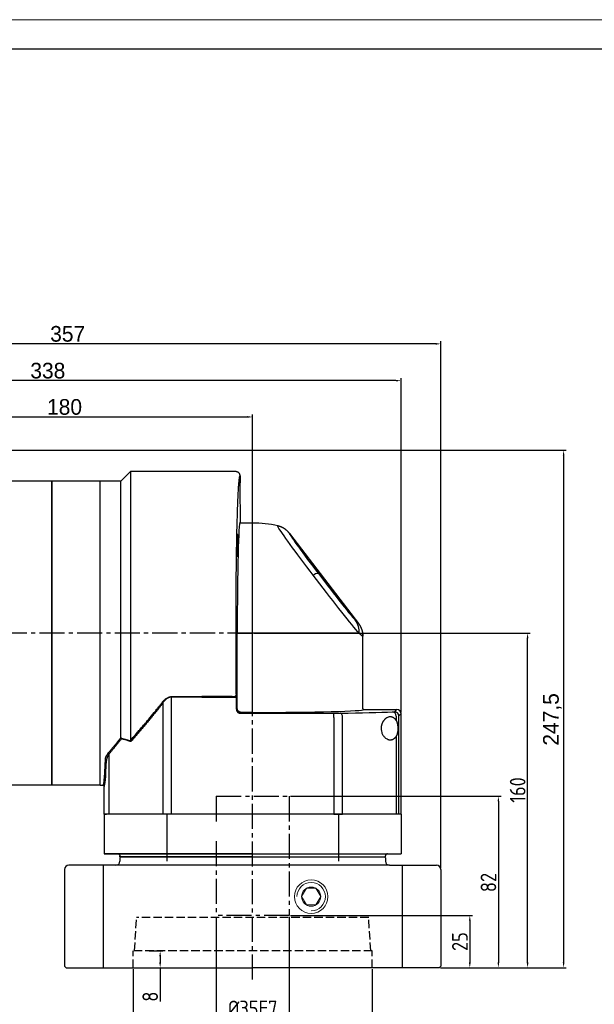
# Model space of a CAD drawing. Header units: millimetres. Extents: x -1 to 1179, y 4 to 838.
# Tile 14 of 15: x 564 to 839, y 368 to 838. Entities that reach past the tile are written whole.
import ezdxf

# ---------------------------------------------------------------- set-up
doc = ezdxf.new("R2010")
doc.units = ezdxf.units.MM
doc.linetypes.add('JIS_02_4.0', pattern=[5.5, 4, -1.5])
doc.linetypes.add('点画线', pattern=[18, 12, -2, 2, -2])
for name, color, linetype in [('6文字层', 3, 'Continuous'), ('7中心线层', 7, '点画线'), ('标注线', 7, 'Continuous')]:
    doc.layers.add(name, color=color, linetype=linetype)
for name, color, linetype, lineweight in [('中心线01', 7, 'JIS_02_4.0', 0), ('图框_外框线', 7, 'Continuous', 18), ('粗实线', 7, 'Continuous', 40), ('细实线', 211, 'Continuous', 18)]:
    doc.layers.add(name, color=color, linetype=linetype, lineweight=lineweight)
doc.styles.add('工程字', font='gbenor.shx', dxfattribs={"bigfont": 'gbcbig.shx'})
doc.dimstyles.new('ISO-25', dxfattribs={"dimtxt": 2.5, "dimasz": 2.5, "dimexe": 1.25, "dimexo": 0.625, "dimtad": 1, "dimtxsty": 'Standard', "dimcen": 2.5, "dimadec": 0, "dimazin": 0, "dimtfac": 1, "dimtmove": 0, "dimatfit": 3, "dimfxl": 1, "dimarcsym": 0})

# ---------------------------------------------------------------- blocks, each defined once
blk = doc.blocks.new('*D82')
at = {"layer": '6文字层', "color": 0, "lineweight": -2}
for p, q in [((495.66, 615.68), (495.66, 649.71)), ((498.16, 648.46), (673.16, 648.46)), ((675.66, 545.68), (675.66, 649.71))]:
    blk.add_line(p, q, dxfattribs=at)
at = {"layer": '6文字层', "color": 0}
for points in [[(498.16, 648.87), (498.16, 648.04), (495.66, 648.46)], [(673.16, 648.04), (673.16, 648.87), (675.66, 648.46)]]:
    blk.add_solid(points, dxfattribs=at)
at = {"layer": 'Defpoints', "color": 0}
for p in [(675.66, 648.46), (495.66, 615.05), (675.66, 545.05)]:
    blk.add_point(p, dxfattribs=at)
at = {"layer": '6文字层', "color": 0, "insert": (585.66, 653.21), "char_height": 7.5, "attachment_point": 5}
blk.add_mtext('180', dxfattribs=at)
blk = doc.blocks.new('*D83')
at = {"layer": '6文字层', "color": 0, "lineweight": -2}
for p, q in [((408.66, 564.48), (408.66, 667.07)), ((744.16, 665.82), (411.16, 665.82)), ((746.66, 507.18), (746.66, 667.07))]:
    blk.add_line(p, q, dxfattribs=at)
at = {"layer": '6文字层', "color": 0}
for points in [[(411.16, 666.24), (411.16, 665.4), (408.66, 665.82)], [(744.16, 665.4), (744.16, 666.24), (746.66, 665.82)]]:
    blk.add_solid(points, dxfattribs=at)
at = {"layer": 'Defpoints', "color": 0}
for p in [(408.66, 665.82), (408.66, 563.85), (746.66, 506.55)]:
    blk.add_point(p, dxfattribs=at)
at = {"layer": '6文字层', "color": 0, "insert": (577.66, 670.57), "char_height": 7.5, "attachment_point": 5}
blk.add_mtext('338', dxfattribs=at)
blk = doc.blocks.new('*D88')
at = {"layer": '6文字层', "color": 0, "lineweight": -2}
for p, q in [((511.48, 632.55), (825.67, 632.55)), ((824.42, 630.05), (824.42, 387.55)), ((765.48, 385.05), (825.67, 385.05))]:
    blk.add_line(p, q, dxfattribs=at)
at = {"layer": '6文字层', "color": 0}
for points in [[(824.84, 630.05), (824.01, 630.05), (824.42, 632.55)], [(824.01, 387.55), (824.84, 387.55), (824.42, 385.05)]]:
    blk.add_solid(points, dxfattribs=at)
at = {"layer": 'Defpoints', "color": 0}
for p in [(510.86, 632.55), (764.86, 385.05), (824.42, 385.05)]:
    blk.add_point(p, dxfattribs=at)
at = {"layer": '6文字层', "color": 0, "insert": (819.04, 503.8), "char_height": 7.5, "attachment_point": 5, "rotation": 90}
blk.add_mtext('247,5', dxfattribs=at)
blk = doc.blocks.new('*D95')
at = {"layer": '6文字层', "color": 0, "lineweight": -2}
for p, q in [((676.28, 545.05), (808.43, 545.05)), ((807.18, 387.55), (807.18, 542.55)), ((765.48, 385.05), (808.43, 385.05))]:
    blk.add_line(p, q, dxfattribs=at)
at = {"layer": '6文字层', "color": 0}
for points in [[(807.6, 542.55), (806.77, 542.55), (807.18, 545.05)], [(806.77, 387.55), (807.6, 387.55), (807.18, 385.05)]]:
    blk.add_solid(points, dxfattribs=at)
at = {"layer": 'Defpoints', "color": 0}
for p in [(675.66, 545.05), (807.18, 545.05), (764.86, 385.05)]:
    blk.add_point(p, dxfattribs=at)
at = {"layer": '6文字层', "color": 0, "insert": (802.43, 470.05), "char_height": 7.5, "attachment_point": 5, "rotation": 90, "style": '工程字'}
blk.add_mtext('160', dxfattribs=at)
blk = doc.blocks.new('*D96')
at = {"layer": '6文字层', "color": 0, "lineweight": -2}
for p, q in [((658.16, 409.43), (658.16, 359.56)), ((693.16, 409.43), (693.16, 359.56)), ((690.66, 360.81), (660.66, 360.81))]:
    blk.add_line(p, q, dxfattribs=at)
at = {"layer": '6文字层', "color": 0}
for points in [[(660.66, 361.22), (660.66, 360.39), (658.16, 360.81)], [(690.66, 360.39), (690.66, 361.22), (693.16, 360.81)]]:
    blk.add_solid(points, dxfattribs=at)
at = {"layer": 'Defpoints', "color": 0}
for p in [(658.16, 410.05), (693.16, 410.05), (658.16, 360.81)]:
    blk.add_point(p, dxfattribs=at)
at = {"layer": '6文字层', "color": 0, "insert": (675.66, 365.56), "char_height": 7.5, "attachment_point": 5, "style": '工程字'}
blk.add_mtext('%%C35F7', dxfattribs=at)
blk = doc.blocks.new('*D97')
at = {"layer": '6文字层', "color": 0, "lineweight": -2}
for p, q in [((626.08, 393.05), (632.65, 393.05)), ((631.4, 390.55), (631.4, 387.55)), ((623.33, 385.05), (632.65, 385.05)), ((631.4, 385.05), (631.4, 368.97))]:
    blk.add_line(p, q, dxfattribs=at)
at = {"layer": '6文字层', "color": 0}
for points in [[(631.82, 390.55), (630.98, 390.55), (631.4, 393.05)], [(630.98, 387.55), (631.82, 387.55), (631.4, 385.05)]]:
    blk.add_solid(points, dxfattribs=at)
at = {"layer": 'Defpoints', "color": 0}
for p in [(625.45, 393.05), (622.7, 385.05), (631.4, 385.05)]:
    blk.add_point(p, dxfattribs=at)
at = {"layer": '6文字层', "color": 0, "insert": (626.65, 371.22), "char_height": 7.5, "attachment_point": 5, "rotation": 90, "style": '工程字'}
blk.add_mtext('8', dxfattribs=at)
blk = doc.blocks.new('*D98')
at = {"layer": '6文字层', "color": 0, "lineweight": -2}
for p, q in [((618.51, 384.43), (618.51, 335.28)), ((732.81, 384.43), (732.81, 335.28)), ((730.31, 336.53), (621.01, 336.53))]:
    blk.add_line(p, q, dxfattribs=at)
at = {"layer": '6文字层', "color": 0}
for points in [[(621.01, 336.94), (621.01, 336.11), (618.51, 336.53)], [(730.31, 336.11), (730.31, 336.94), (732.81, 336.53)]]:
    blk.add_solid(points, dxfattribs=at)
at = {"layer": 'Defpoints', "color": 0}
for p in [(618.51, 385.05), (732.81, 385.05), (618.51, 336.53)]:
    blk.add_point(p, dxfattribs=at)
at = {"layer": '6文字层', "color": 0, "insert": (675.66, 341.75), "char_height": 7.5, "attachment_point": 5, "style": '工程字'}
blk.add_mtext('%%C114,3G7', dxfattribs=at)
blk = doc.blocks.new('*D99')
at = {"layer": '6文字层', "color": 0, "lineweight": -2}
for p, q in [((693.78, 410.05), (780.79, 410.05)), ((779.54, 407.55), (779.54, 387.55)), ((765.48, 385.05), (780.79, 385.05))]:
    blk.add_line(p, q, dxfattribs=at)
at = {"layer": '6文字层', "color": 0}
for points in [[(779.96, 407.55), (779.13, 407.55), (779.54, 410.05)], [(779.13, 387.55), (779.96, 387.55), (779.54, 385.05)]]:
    blk.add_solid(points, dxfattribs=at)
at = {"layer": 'Defpoints', "color": 0}
for p in [(693.16, 410.05), (764.86, 385.05), (779.54, 385.05)]:
    blk.add_point(p, dxfattribs=at)
at = {"layer": '6文字层', "color": 0, "insert": (774.79, 397.55), "char_height": 7.5, "attachment_point": 5, "rotation": 90, "style": '工程字'}
blk.add_mtext('25', dxfattribs=at)
blk = doc.blocks.new('*D100')
at = {"layer": '6文字层', "color": 0, "lineweight": -2}
for p, q in [((693.78, 467.05), (794.47, 467.05)), ((793.22, 464.55), (793.22, 387.55)), ((765.48, 385.05), (794.47, 385.05))]:
    blk.add_line(p, q, dxfattribs=at)
at = {"layer": '6文字层', "color": 0}
for points in [[(793.63, 464.55), (792.8, 464.55), (793.22, 467.05)], [(792.8, 387.55), (793.63, 387.55), (793.22, 385.05)]]:
    blk.add_solid(points, dxfattribs=at)
at = {"layer": 'Defpoints', "color": 0}
for p in [(693.16, 467.05), (764.86, 385.05), (793.22, 385.05)]:
    blk.add_point(p, dxfattribs=at)
at = {"layer": '6文字层', "color": 0, "insert": (788.47, 425.8), "char_height": 7.5, "attachment_point": 5, "rotation": 90, "style": '工程字'}
blk.add_mtext('82', dxfattribs=at)
blk = doc.blocks.new('*D102')
at = {"layer": '6文字层', "color": 0, "lineweight": -2}
for p, q in [((408.66, 564.48), (408.66, 684.66)), ((763.16, 683.41), (411.16, 683.41)), ((765.66, 432.68), (765.66, 684.66))]:
    blk.add_line(p, q, dxfattribs=at)
at = {"layer": '6文字层', "color": 0}
for points in [[(411.16, 683.83), (411.16, 683), (408.66, 683.41)], [(763.16, 683), (763.16, 683.83), (765.66, 683.41)]]:
    blk.add_solid(points, dxfattribs=at)
at = {"layer": 'Defpoints', "color": 0}
for p in [(408.66, 683.41), (408.66, 563.85), (765.66, 432.05)]:
    blk.add_point(p, dxfattribs=at)
at = {"layer": '6文字层', "color": 0, "insert": (587.16, 688.16), "char_height": 7.5, "attachment_point": 5}
blk.add_mtext('357', dxfattribs=at)
blk = doc.blocks.new('140FL1')
at = {"linetype": 'Continuous', "lineweight": 30}
for p, q in [((12.5, 163.75), (8, 159.25)), ((63.05, 163.75), (12.5, 163.75)), ((8, 159.25), (-2, 159.25)), ((-2, 13.75), (-2, 159.25)), ((65, 147.75), (65, 139.69)), ((71, 139.19), (65.5, 139.19)), ((88.69, 134.14), (121.63, 91.16)), ((123.69, 50.5), (123.69, 85.06)), ((124.19, 50), (140, 50)), ((142, 0), (142, 48)), ((-2, 13.75), (-0.5, 13.75)), ((-0.5, 13.75), (-0.48, 13.78)), ((0, 0), (0, 13.25)), ((0, 0), (1.07, 0)), ((2.37, 0), (1.07, 0)), ((27.98, 0), (2.37, 0)), ((32.18, 0), (27.98, 0)), ((109.82, 0), (32.18, 0)), ((109.82, 0), (114.02, 0)), ((139.63, 0), (114.02, 0)), ((140.93, 0), (139.63, 0)), ((142, 0), (140.93, 0))]:
    blk.add_line(p, q, dxfattribs=at)
at = {"linetype": 'Continuous', "lineweight": 25}
for p, q in [((12.5, 163.75), (12.5, 35.25)), ((8, 36.56), (8, 159.25)), ((71, 86.5), (71, 139.19)), ((63.61, 50.61), (63.61, 86.5)), ((63.61, 86.5), (64.11, 86.5)), ((64.11, 86.5), (71, 86.5)), ((71, 49.11), (71, 86.5)), ((121.88, 86.5), (71, 86.5)), ((123.67, 85.03), (123.59, 86.31)), ((123.67, 85.03), (123.59, 86.31)), ((27.98, 53.16), (27.98, 0)), ((32.18, 56.16), (46.68, 56.16)), ((32.18, 56.16), (32.18, 55.96)), ((46.68, 55.96), (32.18, 55.96)), ((32.18, 0), (32.18, 55.96)), ((61.19, 56.16), (46.68, 56.16)), ((46.68, 56.16), (46.68, 55.96)), ((46.68, 55.96), (61.19, 55.96)), ((61.19, 55.96), (63.19, 55.96)), ((63.19, 50.19), (63.19, 55.96)), ((63.61, 50.61), (63.19, 50.19)), ((65.19, 48.19), (65.61, 48.61)), ((65.19, 48.19), (109.82, 48.19)), ((71, 48.61), (65.61, 48.61)), ((71, 48.61), (71, 49.11)), ((109.82, 46.19), (109.82, 48.19)), ((123.66, 50.48), (123.69, 50.5)), ((123.69, 50.5), (123.66, 50.48)), ((123.74, 50.33), (123.68, 50.47)), ((138.93, 48.93), (140, 50)), ((142, 48), (140.93, 46.94)), ((109.82, 46.19), (109.82, 0)), ((114.02, 0), (114.02, 46.22)), ((139.63, 46.85), (139.63, 44.81)), ((140.93, 0), (140.93, 46.94)), ((139.63, 37.14), (139.63, 0)), ((2.37, 0), (2.37, 28.82))]:
    blk.add_line(p, q, dxfattribs=at)
at = {"color": 7, "linetype": 'Continuous', "lineweight": 30}
blk.add_line((65, 161.75), (65, 158.75), dxfattribs=at)
at = {"linetype": 'Continuous', "lineweight": 25, "flags": 128}
for points in [[(99.99, 114.19), (98.45, 116.22), (96.93, 118.22), (95.46, 120.19), (94.03, 122.09), (92.65, 123.94), (91.35, 125.7), (90.11, 127.38), (88.95, 128.97), (87.88, 130.45), (86.9, 131.81), (86.02, 133.05), (85.24, 134.16), (84.58, 135.13), (84.02, 135.95), (83.58, 136.63), (83.26, 137.16), (83.06, 137.53), (82.98, 137.75), (83.02, 137.8)], [(88.69, 134.14), (88.64, 134.11), (88.7, 133.93), (88.88, 133.6), (89.17, 133.14), (89.56, 132.53), (90.06, 131.79), (90.66, 130.92), (91.36, 129.93), (92.15, 128.82), (93.04, 127.6), (94, 126.28), (95.04, 124.86), (96.14, 123.37), (97.31, 121.8), (98.53, 120.17), (99.79, 118.48), (101.1, 116.76), (102.42, 115.01)], [(121.88, 86.5), (121.19, 87.31), (120.38, 88.26), (119.47, 89.35), (118.47, 90.57), (117.38, 91.92), (116.2, 93.38), (114.95, 94.94), (113.62, 96.61), (112.24, 98.36), (110.8, 100.19), (109.32, 102.08), (107.8, 104.03), (106.25, 106.02), (104.69, 108.05), (103.12, 110.09), (101.55, 112.14), (99.99, 114.19)], [(102.42, 115.01), (103.86, 113.13), (105.3, 111.25), (106.74, 109.38), (108.17, 107.53), (109.57, 105.73), (110.94, 103.97), (112.27, 102.29), (113.54, 100.68), (114.75, 99.16), (115.88, 97.75), (116.93, 96.45), (117.89, 95.27), (118.76, 94.23), (119.51, 93.33), (120.16, 92.58)], [(61.19, 56.16), (61.57, 56.17), (61.94, 56.22), (62.28, 56.29), (62.58, 56.39), (62.83, 56.51), (63.02, 56.64), (63.14, 56.79), (63.19, 56.94)], [(114.02, 46.22), (113.99, 46.6), (113.93, 46.97), (113.83, 47.31), (113.7, 47.61), (113.54, 47.86), (113.36, 48.05), (113.17, 48.17), (112.97, 48.22)]]:
    blk.add_lwpolyline(points, dxfattribs=at)
at = {"linetype": 'Continuous', "lineweight": 30}
blk.add_arc((71, 86.5), 52.69, 76.8112, 90, dxfattribs=at)
at = {"linetype": 'Continuous', "lineweight": 25}
for centre, radius, start, end in [((102.33, 111.28), 3.73, 88.6097, 128.8971), ((112.97, 87.26), 8.95, 355.1294, 36.4921), ((26.99, 52.21), 1.37, 43.6047, 57.8618), ((137.75, 46.97), 1.89, 356.3431, 83.5339), ((138.93, 46.93), 2, 0.046, 89.954), ((1.74, 28.57), 0.672, 21.4489, 72.0417)]:
    blk.add_arc(centre, radius, start, end, dxfattribs=at)
at = {"linetype": 'Continuous', "lineweight": 30}
for centre, major_axis, ratio, start_param, end_param in [((65, 153.25), (0, 5.5), 0.026186, 0, 3.141593), ((140, 48), (-1.42, -1.42), 0.999315, 2.356537, 3.926648)]:
    blk.add_ellipse(centre, major_axis=major_axis, ratio=ratio, start_param=start_param, end_param=end_param, dxfattribs=at)
at = {"linetype": 'Continuous', "lineweight": 25}
for centre, major_axis, ratio, start_param, end_param in [((65, 86.5), (0, 53.19), 0.026186, 0.000246, 1.570796), ((78.93, 146.86), (-42.68, 55.74), 0.01592, 2.899557, 3.168512), ((63.13, 55.96), (0, 2.5), 0.026186, 4.712389, 5.116079), ((71, 50), (53.19, 0), 0.026186, 4.712389, 6.282939), ((109.82, 48.35), (6, 0), 0.026186, 4.712389, 5.264629), ((71, 50), (80, 0), 0.026186, 5.264629, 5.704139), ((132.94, 48.94), (6, 0), 0.026186, 5.704139, 6.257005), ((0, 86.5), (0, 73.25), 0.026186, 3.141771, 3.731001)]:
    blk.add_ellipse(centre, major_axis=major_axis, ratio=ratio, start_param=start_param, end_param=end_param, dxfattribs=at)
for centre in [(63.64, 128.51), (63.29, 72.62)]:
    blk.add_ellipse(centre, major_axis=(0, 5.5), ratio=0.026186, dxfattribs=at)
at = {"linetype": 'Continuous', "lineweight": 30}
for points, knots in [([(65, 161.75), (65, 161.79), (65, 161.87), (64.99, 161.99), (64.96, 162.13), (64.93, 162.29), (64.88, 162.45), (64.8, 162.62), (64.7, 162.8), (64.58, 162.98), (64.43, 163.16), (64.24, 163.32), (64.03, 163.47), (63.79, 163.59), (63.54, 163.68), (63.27, 163.74), (63.09, 163.75), (63, 163.75)], [0, 0, 0, 0, 0.036004, 0.076452, 0.121542, 0.171451, 0.226313, 0.286197, 0.351081, 0.420821, 0.495124, 0.573534, 0.655417, 0.739976, 0.826277, 0.913301, 1, 1, 1, 1]), ([(65, 139.69), (65, 139.67), (65, 139.62), (65.02, 139.54), (65.05, 139.47), (65.09, 139.4), (65.15, 139.33), (65.27, 139.23), (65.4, 139.21), (65.5, 139.19)], [0, 0, 0, 0, 0.093339, 0.191197, 0.292695, 0.396708, 0.501924, 0.638242, 1, 1, 1, 1]), ([(88.69, 134.14), (88.62, 134.23), (88.49, 134.4), (88.28, 134.65), (88.06, 134.88), (87.84, 135.11), (87.62, 135.33), (87.39, 135.54), (87.16, 135.74), (86.93, 135.93), (86.69, 136.11), (86.45, 136.28), (86.21, 136.44), (85.96, 136.6), (85.72, 136.74), (85.47, 136.88), (85.22, 137.01), (84.98, 137.13), (84.73, 137.24), (84.48, 137.34), (84.24, 137.44), (83.99, 137.52), (83.75, 137.61), (83.5, 137.68), (83.26, 137.74), (83.1, 137.78), (83.02, 137.8)], [0, 0, 0, 0, 0.047477, 0.094449, 0.140917, 0.186879, 0.232336, 0.277288, 0.321735, 0.365677, 0.409113, 0.452044, 0.49447, 0.53639, 0.577805, 0.618715, 0.659119, 0.699017, 0.73841, 0.777297, 0.815679, 0.853555, 0.890925, 0.927789, 0.964147, 1, 1, 1, 1]), ([(121.63, 91.16), (121.69, 91.07), (121.81, 90.91), (121.99, 90.66), (122.15, 90.41), (122.31, 90.15), (122.45, 89.89), (122.59, 89.64), (122.72, 89.38), (122.83, 89.13), (122.94, 88.87), (123.04, 88.62), (123.13, 88.37), (123.22, 88.12), (123.29, 87.88), (123.36, 87.63), (123.42, 87.39), (123.47, 87.16), (123.52, 86.93), (123.56, 86.7), (123.59, 86.48), (123.62, 86.26), (123.64, 86.05), (123.66, 85.84), (123.68, 85.64), (123.69, 85.44), (123.69, 85.25), (123.69, 85.13), (123.69, 85.06)], [0, 0, 0, 0, 0.047304, 0.094066, 0.140258, 0.185849, 0.230814, 0.275127, 0.318764, 0.361703, 0.403925, 0.44541, 0.486143, 0.526108, 0.565292, 0.603682, 0.641268, 0.678042, 0.713996, 0.749123, 0.783418, 0.816878, 0.849499, 0.881281, 0.912221, 0.94232, 0.971579, 1, 1, 1, 1]), ([(123.69, 50.5), (123.69, 50.48), (123.7, 50.43), (123.71, 50.37), (123.73, 50.32), (123.75, 50.27), (123.77, 50.23), (123.79, 50.2), (123.81, 50.18), (123.82, 50.16), (123.83, 50.15), (123.87, 50.12), (123.94, 50.06), (124.07, 50.01), (124.15, 50), (124.19, 50)], [0, 0, 0, 0, 0.086586, 0.167766, 0.241988, 0.308037, 0.365036, 0.41241, 0.449823, 0.477104, 0.494183, 0.50104, 0.674738, 0.84276, 1, 1, 1, 1]), ([(-0.5, 13.75), (-0.48, 13.75), (-0.43, 13.75), (-0.37, 13.73), (-0.32, 13.72), (-0.27, 13.69), (-0.23, 13.67), (-0.2, 13.65), (-0.18, 13.63), (-0.16, 13.62), (-0.15, 13.61), (-0.12, 13.57), (-0.06, 13.5), (-0.01, 13.38), (0, 13.29), (0, 13.25)], [0, 0, 0, 0, 0.086927, 0.168395, 0.242837, 0.309024, 0.366074, 0.41341, 0.450696, 0.477764, 0.494544, 0.501016, 0.674858, 0.842881, 1, 1, 1, 1])]:
    blk.add_open_spline(points, degree=3, knots=knots, dxfattribs=at)
at = {"linetype": 'Continuous', "lineweight": 25}
for points, knots in [([(63.19, 56.94), (63.18, 57.21), (63.18, 57.74), (63.17, 58.63), (63.16, 59.67), (63.13, 62.03), (63.11, 64.89), (63.09, 68.15), (63.07, 70.5), (63.06, 72.68), (63.05, 75.48), (63.04, 79.23), (63.03, 83.53), (63.03, 86.91), (63.03, 89.07), (63.03, 90.96), (63.03, 92.53), (63.04, 93.85), (63.04, 94.62), (63.04, 95.97), (63.05, 98.65), (63.07, 102.29), (63.09, 106.01), (63.12, 108.98), (63.13, 110.93), (63.15, 112.35), (63.16, 113.69), (63.19, 116.25), (63.23, 119.56), (63.27, 122.58), (63.3, 124.47), (63.32, 126.07), (63.34, 127.39), (63.36, 128.47), (63.37, 129.11), (63.39, 130.22), (63.44, 132.41), (63.53, 136.64), (63.64, 141.02), (63.76, 145.06), (63.85, 147.69), (63.92, 149.6), (63.97, 150.77), (64.02, 151.71), (64.05, 152.46), (64.08, 153.06), (64.1, 153.42), (64.13, 154.03), (64.19, 155.2), (64.29, 156.78), (64.41, 158.31), (64.52, 159.53), (64.63, 160.5), (64.73, 161.05), (64.8, 161.37), (64.85, 161.56), (64.91, 161.7), (64.96, 161.75), (64.98, 161.75), (65, 161.75), (65, 161.75)], [0, 0, 0, 0, 0.005862, 0.011717, 0.019418, 0.028346, 0.062495, 0.080132, 0.096374, 0.111303, 0.124993, 0.153721, 0.187482, 0.211867, 0.222102, 0.231031, 0.249978, 0.253922, 0.25779, 0.265602, 0.281227, 0.312472, 0.340271, 0.358564, 0.374967, 0.381745, 0.388818, 0.403851, 0.437462, 0.462244, 0.472559, 0.481488, 0.499963, 0.503911, 0.507776, 0.51559, 0.531216, 0.562464, 0.624934, 0.653992, 0.687436, 0.712683, 0.723092, 0.732023, 0.749947, 0.753902, 0.757761, 0.765576, 0.781204, 0.812458, 0.847048, 0.874966, 0.904178, 0.937475, 0.946981, 0.960363, 0.978409, 0.991627, 0.996421, 1, 1, 1, 1]), ([(123.63, 85.08), (123.6, 85.08), (123.52, 85.07), (122.96, 85.52), (122.24, 86.17), (121.88, 86.5)], [0, 0, 0, 0, 0.250298, 0.622099, 1, 1, 1, 1]), ([(12.5, 35.25), (12.69, 35.46), (13.06, 35.88), (13.65, 36.54), (14.26, 37.23), (14.89, 37.95), (15.55, 38.7), (16.24, 39.49), (16.95, 40.31), (17.68, 41.16), (18.45, 42.05), (19.24, 42.97), (20.2, 44.11), (21.75, 45.95), (23.4, 47.95), (24.97, 49.88), (25.98, 51.15), (26.89, 52.3), (27.45, 53.03), (27.72, 53.37)], [0, 0, 0, 0, 0.037772, 0.077079, 0.117922, 0.160303, 0.20422, 0.249675, 0.296667, 0.345197, 0.395266, 0.446873, 0.500018, 0.583672, 0.749579, 0.82244, 0.888464, 0.947651, 1, 1, 1, 1]), ([(27.98, 53.16), (27.77, 52.88), (27.36, 52.34), (26.73, 51.53), (26.09, 50.72), (25.46, 49.91), (24.82, 49.11), (24.19, 48.32), (23.55, 47.53), (22.91, 46.74), (22.27, 45.95), (21.62, 45.17), (20.98, 44.4), (20.34, 43.63), (19.69, 42.86), (19.05, 42.09), (18.41, 41.33), (17.76, 40.58), (17.12, 39.83), (16.48, 39.08), (15.84, 38.34), (15.19, 37.6), (14.56, 36.86), (13.92, 36.13), (13.28, 35.4), (12.86, 34.92), (12.65, 34.68)], [0, 0, 0, 0, 0.040794, 0.08165, 0.122569, 0.163553, 0.204605, 0.245726, 0.286919, 0.328185, 0.369526, 0.410945, 0.452443, 0.494022, 0.535685, 0.577432, 0.619267, 0.66119, 0.703204, 0.745311, 0.787512, 0.82981, 0.872205, 0.914701, 0.957299, 1, 1, 1, 1]), ([(27.72, 53.37), (27.79, 53.46), (27.93, 53.64), (28.15, 53.9), (28.37, 54.14), (28.67, 54.46), (29.07, 54.84), (29.61, 55.26), (30.18, 55.62), (30.71, 55.87), (31.15, 56.01), (31.5, 56.1), (31.84, 56.15), (32.07, 56.15), (32.18, 56.16)], [0, 0, 0, 0, 0.066282, 0.129975, 0.191133, 0.249815, 0.377659, 0.499428, 0.628816, 0.750313, 0.81518, 0.878029, 0.939432, 1, 1, 1, 1]), ([(32.18, 55.96), (32.12, 55.96), (32.01, 55.96), (31.83, 55.94), (31.66, 55.92), (31.48, 55.88), (31.31, 55.84), (31.13, 55.79), (30.96, 55.73), (30.78, 55.65), (30.61, 55.57), (30.43, 55.48), (30.25, 55.38), (30.08, 55.27), (29.91, 55.15), (29.64, 54.95), (29.28, 54.65), (28.84, 54.21), (28.4, 53.71), (28.13, 53.35), (27.98, 53.16)], [0, 0, 0, 0, 0.032122, 0.064464, 0.097123, 0.130189, 0.163753, 0.197898, 0.232707, 0.268254, 0.304613, 0.341849, 0.380026, 0.4192, 0.459426, 0.500753, 0.61023, 0.729641, 0.859446, 1, 1, 1, 1]), ([(63.19, 50.19), (63.19, 50.14), (63.19, 50.05), (63.21, 49.91), (63.24, 49.77), (63.27, 49.63), (63.32, 49.49), (63.37, 49.36), (63.43, 49.23), (63.51, 49.11), (63.59, 48.99), (63.68, 48.88), (63.78, 48.78), (63.88, 48.68), (63.99, 48.59), (64.11, 48.51), (64.23, 48.44), (64.36, 48.37), (64.49, 48.32), (64.63, 48.27), (64.77, 48.24), (64.91, 48.21), (65.05, 48.2), (65.14, 48.19), (65.19, 48.19)], [0, 0, 0, 0, 0.045491, 0.090971, 0.136442, 0.181905, 0.22736, 0.27281, 0.318254, 0.363694, 0.409131, 0.454566, 0.5, 0.545434, 0.590869, 0.636306, 0.681746, 0.72719, 0.77264, 0.818095, 0.863558, 0.909029, 0.954509, 1, 1, 1, 1]), ([(65.61, 48.61), (65.56, 48.61), (65.46, 48.61), (65.32, 48.63), (65.18, 48.65), (65.04, 48.69), (64.91, 48.73), (64.78, 48.79), (64.65, 48.85), (64.52, 48.92), (64.41, 49.01), (64.3, 49.1), (64.19, 49.19), (64.09, 49.3), (64, 49.41), (63.92, 49.53), (63.85, 49.65), (63.79, 49.78), (63.73, 49.91), (63.69, 50.04), (63.65, 50.18), (63.63, 50.32), (63.61, 50.46), (63.61, 50.56), (63.61, 50.61)], [0, 0, 0, 0, 0.04546, 0.090918, 0.136375, 0.18183, 0.227285, 0.272739, 0.318192, 0.363644, 0.409097, 0.454548, 0.5, 0.545452, 0.590903, 0.636356, 0.681808, 0.727261, 0.772715, 0.81817, 0.863625, 0.909082, 0.95454, 1, 1, 1, 1]), ([(133.64, 44.65), (133.6, 44.59), (133.52, 44.48), (133.4, 44.31), (133.29, 44.13), (133.19, 43.94), (133.09, 43.76), (133, 43.57), (132.92, 43.38), (132.84, 43.18), (132.77, 42.98), (132.71, 42.79), (132.65, 42.58), (132.6, 42.38), (132.56, 42.18), (132.52, 41.98), (132.49, 41.78), (132.46, 41.57), (132.45, 41.37), (132.43, 41.17), (132.43, 40.97), (132.43, 40.77), (132.44, 40.57), (132.49, 39.98), (132.72, 38.95), (133.35, 37.63), (134.12, 36.7), (134.93, 36.07), (135.56, 35.73), (136.15, 35.55), (136.63, 35.47), (137.08, 35.47), (137.47, 35.53), (137.82, 35.62), (138.14, 35.75), (138.44, 35.91), (138.72, 36.11), (138.98, 36.33), (139.21, 36.58), (139.43, 36.85), (139.57, 37.05), (139.63, 37.14)], [0, 0, 0, 0, 0.013224, 0.026226, 0.039013, 0.051589, 0.063962, 0.076137, 0.088123, 0.099925, 0.111553, 0.123012, 0.134313, 0.145463, 0.156471, 0.167347, 0.1781, 0.188741, 0.19928, 0.209726, 0.220093, 0.230389, 0.240628, 0.25082, 0.322974, 0.405647, 0.500925, 0.557128, 0.626176, 0.667775, 0.709398, 0.751045, 0.782578, 0.813113, 0.84266, 0.871232, 0.898842, 0.925506, 0.951241, 0.976065, 1, 1, 1, 1]), ([(139.6, 44.85), (139.57, 44.9), (139.5, 45.01), (139.38, 45.16), (139.26, 45.31), (139.13, 45.46), (138.99, 45.6), (138.84, 45.73), (138.68, 45.86), (138.52, 45.98), (138.34, 46.08), (138.16, 46.18), (137.97, 46.27), (137.77, 46.34), (137.56, 46.4), (137.34, 46.44), (137.12, 46.47), (136.78, 46.48), (136.32, 46.44), (135.76, 46.29), (135.29, 46.08), (134.9, 45.85), (134.59, 45.63), (134.31, 45.38), (134.05, 45.13), (133.84, 44.9), (133.71, 44.73), (133.64, 44.65)], [0, 0, 0, 0, 0.022959, 0.046794, 0.071514, 0.097127, 0.123638, 0.151055, 0.179382, 0.208625, 0.238788, 0.269875, 0.301891, 0.334838, 0.368719, 0.403539, 0.439298, 0.476001, 0.563036, 0.650275, 0.737719, 0.782808, 0.832632, 0.887216, 0.926156, 0.963745, 1, 1, 1, 1]), ([(139.63, 44.81), (139.66, 44.76), (139.72, 44.67), (139.8, 44.51), (139.87, 44.36), (139.94, 44.19), (140.01, 44.02), (140.06, 43.85), (140.12, 43.66), (140.16, 43.47), (140.21, 43.28), (140.3, 42.82), (140.4, 42.06), (140.44, 40.98), (140.4, 39.9), (140.29, 39.07), (140.17, 38.48), (140.07, 38.1), (139.94, 37.76), (139.8, 37.43), (139.69, 37.24), (139.63, 37.14)], [0, 0, 0, 0, 0.02495, 0.049799, 0.074598, 0.099394, 0.124236, 0.149174, 0.174254, 0.199525, 0.225032, 0.250819, 0.376382, 0.50002, 0.623572, 0.749601, 0.800932, 0.851261, 0.900958, 0.950408, 1, 1, 1, 1]), ([(1.95, 29.21), (2.08, 29.37), (2.36, 29.69), (2.77, 30.19), (3.2, 30.7), (3.63, 31.22), (4.08, 31.76), (4.53, 32.31), (5, 32.87), (5.47, 33.45), (5.96, 34.04), (6.46, 34.65), (6.96, 35.27), (7.48, 35.91), (7.82, 36.34), (8, 36.56)], [0, 0, 0, 0, 0.070231, 0.141573, 0.214027, 0.287595, 0.362277, 0.438075, 0.51499, 0.593023, 0.672176, 0.752449, 0.833843, 0.91636, 1, 1, 1, 1]), ([(8.18, 35.96), (8.02, 35.76), (7.71, 35.37), (7.24, 34.78), (6.77, 34.21), (6.32, 33.64), (5.86, 33.07), (5.41, 32.52), (4.96, 31.97), (4.52, 31.42), (4.08, 30.89), (3.64, 30.36), (3.21, 29.84), (2.79, 29.32), (2.51, 28.99), (2.37, 28.82)], [0, 0, 0, 0, 0.078095, 0.155979, 0.233656, 0.311131, 0.388408, 0.46549, 0.542383, 0.619091, 0.695617, 0.771967, 0.848144, 0.924154, 1, 1, 1, 1]), ([(8, 36.56), (8, 36.53), (8, 36.48), (8.01, 36.4), (8.03, 36.33), (8.05, 36.27), (8.07, 36.23), (8.08, 36.22)], [0, 0, 0, 0, 0.266509, 0.499118, 0.689603, 0.854524, 1, 1, 1, 1]), ([(8.08, 36.22), (8.22, 36.19), (8.51, 36.13), (8.94, 36.03), (9.38, 35.93), (9.82, 35.81), (10.26, 35.69), (10.71, 35.56), (11.17, 35.42), (11.63, 35.27), (12.09, 35.12), (12.41, 35), (12.56, 34.95)], [0, 0, 0, 0, 0.098327, 0.196968, 0.295942, 0.395273, 0.494982, 0.595091, 0.695624, 0.796604, 0.898055, 1, 1, 1, 1]), ([(8.08, 36.22), (8.09, 36.2), (8.11, 36.16), (8.14, 36.1), (8.16, 36.04), (8.17, 35.99), (8.18, 35.96)], [0, 0, 0, 0, 0.23165, 0.499289, 0.643489, 1, 1, 1, 1]), ([(12.65, 34.68), (12.5, 34.74), (12.19, 34.85), (11.74, 35), (11.29, 35.15), (10.84, 35.29), (10.39, 35.42), (9.94, 35.55), (9.5, 35.66), (9.06, 35.77), (8.61, 35.87), (8.32, 35.93), (8.18, 35.96)], [0, 0, 0, 0, 0.098829, 0.197875, 0.297154, 0.396684, 0.496479, 0.596556, 0.696931, 0.797619, 0.898637, 1, 1, 1, 1]), ([(12.56, 34.95), (12.56, 34.96), (12.54, 34.99), (12.53, 35.03), (12.52, 35.08), (12.51, 35.13), (12.5, 35.19), (12.5, 35.23), (12.5, 35.25)], [0, 0, 0, 0, 0.125701, 0.261144, 0.408939, 0.571103, 0.774954, 1, 1, 1, 1]), ([(12.56, 34.95), (12.57, 34.93), (12.59, 34.89), (12.62, 34.82), (12.64, 34.75), (12.64, 34.7), (12.65, 34.68)], [0, 0, 0, 0, 0.224725, 0.499236, 0.75198, 1, 1, 1, 1]), ([(0.57, 26.03), (0.57, 26.09), (0.58, 26.22), (0.6, 26.42), (0.63, 26.62), (0.67, 26.82), (0.73, 27.02), (0.79, 27.22), (0.86, 27.42), (0.97, 27.69), (1.13, 28.03), (1.36, 28.43), (1.63, 28.82), (1.84, 29.08), (1.95, 29.21)], [0, 0, 0, 0, 0.062983, 0.12573, 0.188291, 0.250717, 0.313058, 0.375364, 0.437686, 0.500075, 0.625087, 0.749803, 0.874636, 1, 1, 1, 1]), ([(2.37, 28.82), (2.32, 28.76), (2.23, 28.64), (2.09, 28.45), (1.95, 28.24), (1.81, 28.01), (1.68, 27.76), (1.54, 27.5), (1.39, 27.14), (1.24, 26.72), (1.14, 26.27), (1.08, 25.91), (1.07, 25.7), (1.07, 25.61)], [0, 0, 0, 0, 0.055064, 0.11558, 0.181548, 0.252971, 0.329849, 0.412182, 0.499972, 0.663586, 0.801464, 0.913602, 1, 1, 1, 1])]:
    blk.add_open_spline(points, degree=3, knots=knots, dxfattribs=at)
blk.add_open_spline([(139.63, 44.81), (139.62, 44.82), (139.61, 44.84), (139.6, 44.85)], degree=3, dxfattribs=at)
at = {"linetype": 'Continuous'}
blk.add_open_spline([(-0.48, 13.78), (-0.44, 13.82), (-0.35, 13.9), (-0.22, 14.48), (-0.09, 15.38), (0.03, 16.55), (0.15, 18.01), (0.26, 19.77), (0.38, 21.8), (0.48, 23.86), (0.54, 25.33), (0.57, 26.03)], degree=3, knots=[0, 0, 0, 0, 0.112, 0.237224, 0.355811, 0.467759, 0.573069, 0.69536, 0.80728, 0.908827, 1, 1, 1, 1], dxfattribs=at)

msp = doc.modelspace()

# ---------------------------------------------------------------- linework, layer by layer
msp.add_line((612.1587, 438.05), (739.1587, 438.05))
at = {"layer": '7中心线层'}
for p, q in [((675.6587, 545.05), (402.4889, 545.05)), ((658.1585, 467.0504), (658.1585, 453.55)), ((658.1585, 467.0504), (693.1585, 467.0504)), ((693.1585, 467.0504), (693.1585, 410.05)), ((658.1585, 445.55), (658.1585, 410.05)), ((693.1585, 410.05), (658.1585, 410.05)), ((693.1585, 410.05), (658.1585, 410.05))]:
    msp.add_line(p, q, dxfattribs=at)
at = {"layer": '7中心线层', "color": 0}
msp.add_line((675.6587, 379.3995), (675.6587, 545.05), dxfattribs=at)
at = {"layer": '中心线01', "color": 0, "lineweight": 25}
for p, q in [((619.1585, 393.05), (620.1585, 409.05)), ((731.1585, 409.05), (620.1585, 409.05)), ((732.1585, 393.05), (731.1585, 409.05)), ((732.8085, 393.05), (618.5085, 393.05)), ((618.5085, 385.05), (618.5085, 393.05)), ((732.8085, 385.05), (732.8085, 393.05))]:
    msp.add_line(p, q, dxfattribs=at)
at = {"layer": '图框_外框线', "color": 3}
msp.add_lwpolyline([(-1.1019, 4.0664), (1178.843, 4.0664), (1178.843, 838.456), (-1.1019, 838.456)], close=True, dxfattribs=at)
at = {"layer": '图框_外框线', "color": 3, "lineweight": 25}
msp.add_lwpolyline([(69.1329, 18.1133), (1164.796, 18.1133), (1164.796, 824.409), (69.1329, 824.409)], close=True, dxfattribs=at)
at = {"layer": '标注线', "lineweight": 30}
for p, q in [((602.6584, 617.8001), (555.3288, 617.8001)), ((602.6584, 472.2999), (555.3288, 472.2999))]:
    msp.add_line(p, q, dxfattribs=at)
at = {"layer": '标注线'}
for p, q in [((634.6344, 458.55), (634.6344, 436.05)), ((634.6344, 458.55), (634.6344, 436.05)), ((716.6831, 458.55), (716.6831, 436.0502)), ((716.6831, 458.55), (716.6831, 436.0502))]:
    msp.add_line(p, q, dxfattribs=at)
at = {"layer": '粗实线', "lineweight": 30}
for p, q in [((579.6581, 617.8001), (579.6581, 545.05)), ((579.6581, 545.05), (579.6581, 617.8001)), ((602.6587, 472.3008), (602.6587, 617.8001)), ((579.6581, 472.2999), (579.6581, 545.05)), ((579.6581, 545.05), (579.6581, 472.2999)), ((604.6587, 458.5501), (604.6587, 439.5501)), ((624.3587, 458.5501), (604.6587, 458.5501)), ((604.6587, 458.5501), (604.6587, 439.5501)), ((624.3587, 458.5501), (604.6587, 458.5501)), ((634.6344, 458.55), (604.6587, 458.55)), ((634.6344, 458.55), (604.6587, 458.55)), ((716.6831, 458.55), (634.6344, 458.55)), ((716.6831, 458.55), (634.6344, 458.55)), ((746.6587, 458.55), (716.6831, 458.55)), ((746.6587, 458.55), (716.6831, 458.55)), ((746.6584, 458.5505), (746.6585, 439.5505)), ((746.6584, 458.5505), (746.6585, 439.5505)), ((675.6587, 439.5501), (604.6587, 439.5501)), ((604.6587, 439.55), (634.6344, 439.55)), ((612.1587, 438.05), (612.1587, 438.55)), ((675.6587, 438.05), (612.1587, 438.05)), ((612.1587, 437.5499), (612.6587, 438.0499)), ((625.6587, 438.0499), (612.6587, 438.0499)), ((634.6344, 439.55), (716.6831, 439.55)), ((675.6585, 438.05), (739.1585, 438.0503)), ((716.6831, 439.55), (746.6587, 439.55)), ((725.6585, 438.0502), (738.6585, 438.0502)), ((739.1585, 437.5502), (738.6585, 438.0502)), ((739.1587, 438.05), (739.1587, 438.55)), ((741.1585, 434.05), (587.6585, 434.05)), ((604.0694, 434.05), (604.0694, 385.05)), ((612.1585, 437.55), (612.1585, 436.05)), ((739.1585, 437.55), (739.1585, 436.05)), ((741.1585, 434.05), (763.6585, 434.05)), ((747.2476, 434.05), (747.2476, 385.05)), ((585.6585, 432.05), (585.6585, 385.85)), ((765.6585, 432.05), (765.6585, 385.85)), ((585.6585, 385.85), (586.4585, 385.05)), ((586.4585, 385.05), (619.6585, 385.05)), ((619.6585, 385.05), (675.6585, 385.05)), ((731.6585, 385.05), (675.6585, 385.05)), ((764.8585, 385.05), (731.6585, 385.05)), ((765.6585, 385.85), (764.8585, 385.05))]:
    msp.add_line(p, q, dxfattribs=at)
at = {"layer": '粗实线', "lineweight": 30, "extrusion": (0, 0, -1)}
msp.add_arc((-611.1587, 438.55), 1, 90, 180, dxfattribs=at)
at = {"layer": '粗实线', "lineweight": 30}
for centre, radius, start, end in [((740.1587, 438.55), 1, 90, 180), ((587.6585, 432.05), 2, 90, 180), ((610.1585, 436.05), 2, 270, 0), ((741.1585, 436.05), 2, 180, 270), ((763.6585, 432.05), 2, 0, 90)]:
    msp.add_arc(centre, radius, start, end, dxfattribs=at)
at = {"layer": '细实线'}
for points in [[(699.0835, 419.05), (701.3929, 423.05), (703.6585, 423.05)], [(708.2335, 419.05), (705.9241, 423.05), (703.6585, 423.05)], [(699.0835, 419.05), (701.3929, 415.05), (703.6585, 415.05)], [(708.2335, 419.05), (705.9241, 415.05), (703.6585, 415.05)]]:
    msp.add_lwpolyline(points, dxfattribs=at)
for radius in [8, 4.575]:
    msp.add_circle((703.6585, 419.05), radius, dxfattribs=at)
msp.add_arc((703.6585, 419.05), 6.8, 270, 180, dxfattribs=at)

# ---------------------------------------------------------------- block references
at = {"layer": '标注线'}
msp.add_blockref('140FL1', (604.6584, 458.5505), dxfattribs=at)

# ---------------------------------------------------------------- dimensions: what is measured, and where the dimension line sits
at = {"layer": '6文字层'}
for base, p1, p2, picture, middle in [((408.6581, 683.4147), (765.6585, 432.05), (408.6581, 563.8501), '*D102', (587.1583, 688.1647)), ((408.6581, 665.8205), (746.6584, 506.5518), (408.6581, 563.8501), '*D83', (577.6583, 670.5705)), ((675.6587, 648.456), (495.6581, 615.0501), (675.6587, 545.05), '*D82', (585.6584, 653.206))]:
    dim = msp.add_linear_dim(base=base, p1=p1, p2=p2, dimstyle='ISO-25', override={"dimtxt": 7.5, "dimgap": 1}, dxfattribs=at)
    dim.commit()
    dim.dimension.update_dxf_attribs({"geometry": picture, "text_midpoint": middle})
for base, p1, p2, angle, override, picture, middle in [((824.422, 385.05), (510.8581, 632.55), (764.8585, 385.05), 90, {"dimtxt": 7.5, "dimgap": 1}, '*D88', (824.422, 503.8)), ((807.1824, 545.05), (764.8585, 385.05), (675.6587, 545.05), 90, {"dimtxt": 7.5, "dimgap": 1, "dimtxsty": '工程字'}, '*D95', (807.1824, 470.0502)), ((793.2169, 385.05), (693.159, 467.0504), (764.859, 385.05), 270, {"dimtxt": 7.5, "dimgap": 1, "dimtxsty": '工程字'}, '*D100', (793.2169, 425.8)), ((779.5448, 385.05), (693.159, 410.05), (764.859, 385.05), 270, {"dimtxt": 7.5, "dimgap": 1, "dimtxsty": '工程字'}, '*D99', (779.5448, 397.55)), ((631.4011, 385.0501), (625.4503, 393.05), (622.7044, 385.0501), 270, {"dimtxt": 7.5, "dimgap": 1, "dimtxsty": '工程字'}, '*D97', (631.4011, 371.2167))]:
    dim = msp.add_linear_dim(base=base, p1=p1, p2=p2, angle=angle, dimstyle='ISO-25', override=override, dxfattribs=at)
    dim.commit()
    dim.dimension.update_dxf_attribs({"geometry": picture, "text_midpoint": middle, "dimtype": 160})
for base, p1, p2, text, picture, middle in [((658.1585, 360.8077), (693.1585, 410.05), (658.1585, 410.05), '%%C<>F7', '*D96', (675.6585, 360.8077)), ((618.5085, 336.5277), (732.8085, 385.05), (618.5085, 385.05), '%%C<>G7', '*D98', (675.6585, 336.5277))]:
    dim = msp.add_linear_dim(base=base, p1=p1, p2=p2, text=text, dimstyle='ISO-25', override={"dimtxt": 7.5, "dimgap": 1, "dimtxsty": '工程字'}, dxfattribs=at)
    dim.commit()
    dim.dimension.update_dxf_attribs({"geometry": picture, "text_midpoint": middle, "dimtype": 160})

doc.saveas('drawing.dxf')
